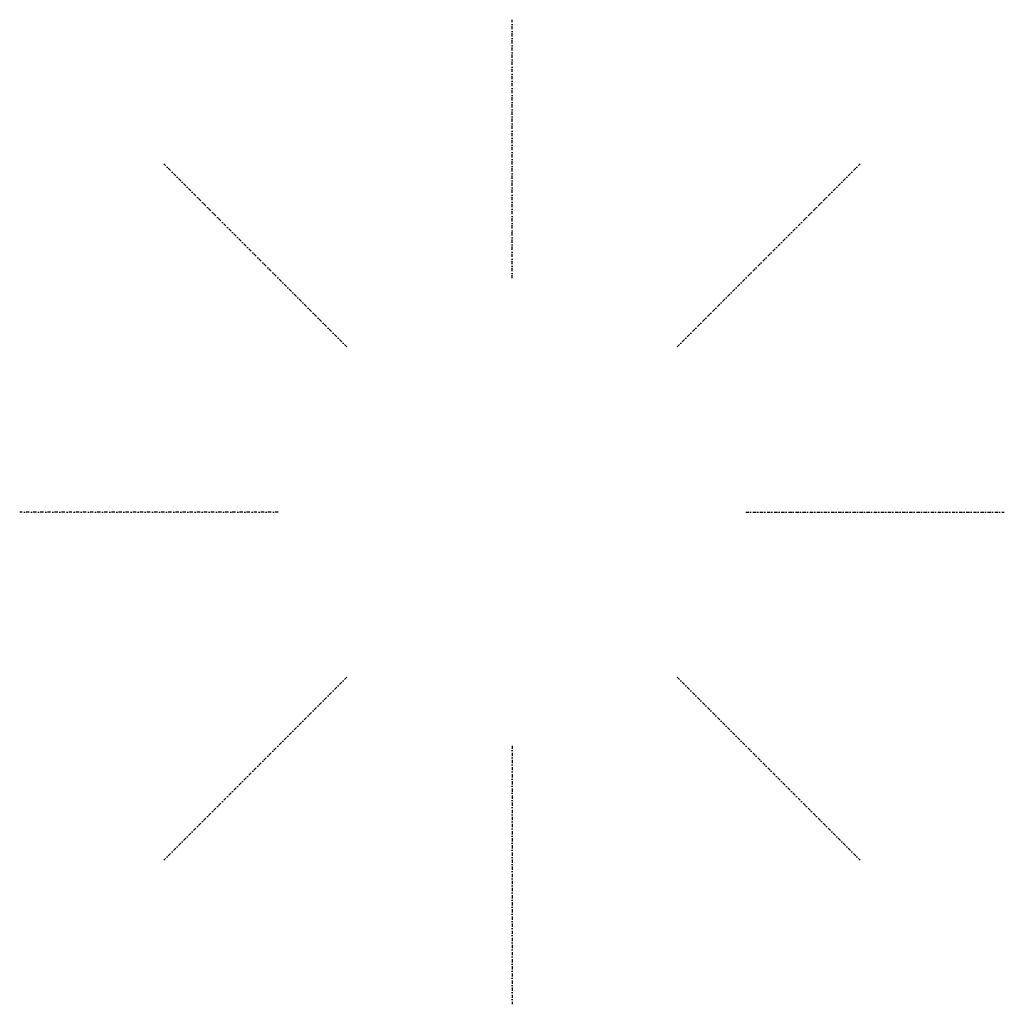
# Model space of a CAD drawing. Header units: millimetres. Extents: x -95 to 95, y -95 to 95.
import ezdxf

# ---------------------------------------------------------------- set-up
doc = ezdxf.new("R2010")
doc.units = ezdxf.units.MM
doc.linetypes.add('DASHDOT2', pattern=[12.7, 6.35, -3.175, 0, -3.175])
doc.linetypes.add('PHANTOM2', pattern=[31.75, 15.875, -3.175, 3.175, -3.175, 3.175, -3.175])
doc.layers.add('Construction lines', color=10, linetype='DASHDOT2')

# ---------------------------------------------------------------- blocks, each defined once
blk = doc.blocks.new('*U45')
at = {"layer": 'Construction lines', "linetype": 'PHANTOM2', "ltscale": 0.1}
blk.add_line((0, 0), (0, 48.99), dxfattribs=at)
at = {"layer": 'Construction lines', "ltscale": 0.1}
blk.add_line((0, 0), (0, 0, 49.8), dxfattribs=at)
blk = doc.blocks.new('*U47')
at = {"extrusion": (-1, -1.22465e-16, 0)}
blk.add_blockref('*U45', (0, -24.49, -23.4), dxfattribs=at)
blk = doc.blocks.new('*U48')
at = {"color": 0, "linetype": 'ByBlock', "lineweight": -2, "transparency": 16777216}
for p, rotation in [((0, 68.4, 74.49), 270), ((-48.37, 48.37, 74.49), 314.9999999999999), ((48.37, 48.37, 74.49), 225), ((68.4, 0, 74.49), 180), ((-48.37, -48.37, 74.49), 45), ((48.37, -48.37, 74.49), 135), ((0, -68.4, 74.49), 90)]:
    blk.add_blockref('*U47', p, dxfattribs=dict(at, rotation=rotation))
blk.add_blockref('*U47', (-68.4, 0, 74.49), dxfattribs=at)

msp = doc.modelspace()

# ---------------------------------------------------------------- block references
msp.add_blockref('*U48', (0, 0))

doc.saveas('drawing.dxf')
